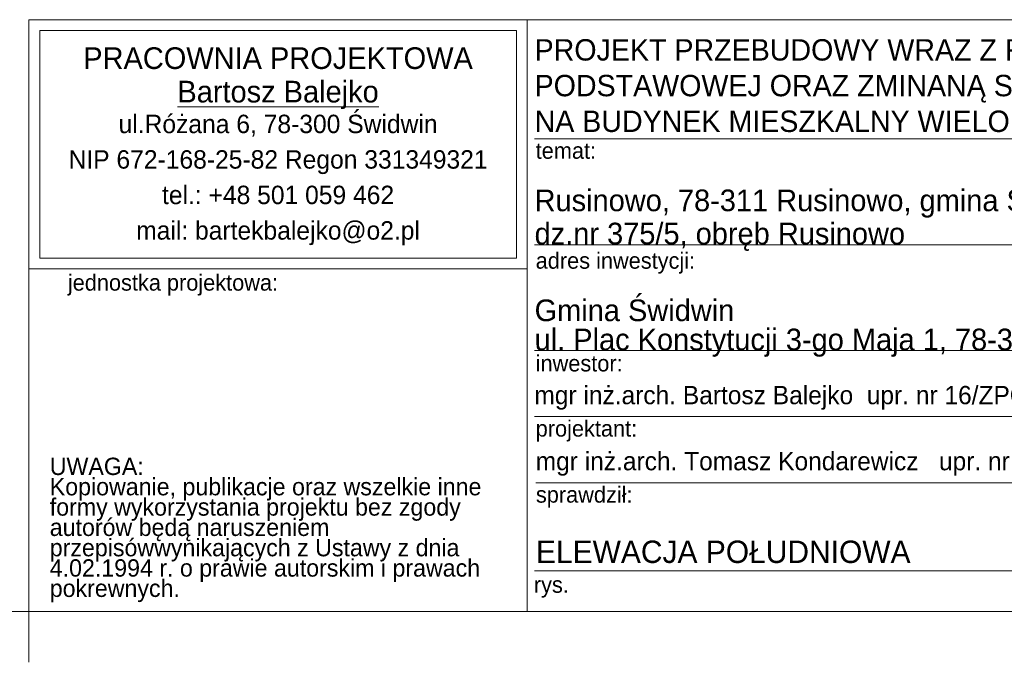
# Model space of a CAD drawing. Extents: x -366324 to -207045, y 68808 to 138616.
# Tile 15 of 170: x -343164 to -333496, y 68808 to 75120. Entities that reach past the tile are written whole.
import ezdxf

# ---------------------------------------------------------------- set-up
doc = ezdxf.new("R2010")
doc.units = 0
doc.header["$MEASUREMENT"] = 0
for name, color, linetype, lineweight in [('ARCH TABELA_Nr_Pióra__1', 7, 'Continuous', 25), ('ARCH TABELA_Nr_Pióra__21', 7, 'Continuous', 9), ('ARCH TABELA_Nr_Pióra__7', 7, 'Continuous', 13)]:
    doc.layers.add(name, color=color, linetype=linetype, lineweight=lineweight)
doc.styles.add('GENERATED_STYLE_10', font='txt')
doc.styles.add('GENERATED_STYLE_3', font='txt')
doc.styles.add('GENERATED_STYLE_8', font='txt')
doc.styles.add('GENERATED_STYLE_9', font='txt')

msp = doc.modelspace()

# ---------------------------------------------------------------- linework, layer by layer
at = {"layer": 'ARCH TABELA_Nr_Pióra__21', "linetype": 'Continuous'}
for p, q in [((-343074.3, 75119.6), (-338180.7, 75119.6)), ((-343074.3, 75119.6), (-325574.3, 75119.6)), ((-343074.3, 69308.4), (-343074.3, 75119.6)), ((-338180.7, 75119.6), (-338180.7, 69308.4)), ((-338180.7, 72672.8), (-338180.7, 75119.6)), ((-342967.9, 75013.2), (-338287.1, 75013.2)), ((-342967.9, 72779.1), (-342967.9, 75013.2)), ((-338287.1, 72779.1), (-338287.1, 75013.2)), ((-338180.7, 69308.4), (-338180.7, 74719.6)), ((-338108.5, 73949.6), (-330408.6, 73949.6)), ((-338108.5, 72909.6), (-330408.6, 72909.6)), ((-342967.9, 72779.1), (-338287.1, 72779.1)), ((-343074.3, 72672.8), (-338180.7, 72672.8)), ((-338108.5, 71869.6), (-330408.6, 71869.6)), ((-338108.5, 71221), (-330408.6, 71221)), ((-338097.8, 70572.4), (-330408.6, 70572.4)), ((-338108.5, 69708.4), (-330408.6, 69708.4)), ((-325574.3, 69308.4), (-366324.3, 69308.4)), ((-343074.3, 68808.4), (-343074.3, 69308.4)), ((-343074.3, 69308.4), (-338180.7, 69308.4)), ((-325574.3, 69308.4), (-338180.7, 69308.4))]:
    msp.add_line(p, q, dxfattribs=at)

# ---------------------------------------------------------------- texts
at = {"layer": 'ARCH TABELA_Nr_Pióra__1', "linetype": 'Continuous', "insert": (-338108.5, 74013.8), "char_height": 210, "attachment_point": 7, "line_spacing_factor": 1.001884, "style": 'GENERATED_STYLE_3'}
msp.add_mtext('{\\pt22543.3;PROJEKT PRZEBUDOWY WRAZ Z ROZBUDOWĄ BUDYNKU SZKOŁY \\P\\pt22543.3;PODSTAWOWEJ ORAZ ZMINANĄ SPOSOBU UŻYTKOWANIA \\P\\pt22543.3;NA BUDYNEK MIESZKALNY WIELORODZINNY}', dxfattribs=at)
at = {"layer": 'ARCH TABELA_Nr_Pióra__1', "linetype": 'Continuous', "insert": (-338094.7, 70003.8), "char_height": 220, "attachment_point": 1, "style": 'GENERATED_STYLE_10'}
msp.add_mtext('{ELEWACJA POŁUDNIOWA}', dxfattribs=at)
at = {"layer": 'ARCH TABELA_Nr_Pióra__21', "linetype": 'Continuous', "insert": (-338108.5, 71808.3), "char_height": 212.766, "attachment_point": 7, "line_spacing_factor": 0.807442, "style": 'GENERATED_STYLE_8'}
msp.add_mtext('{Gmina Świdwin\\Pul. Plac Konstytucji 3-go Maja 1, 78-300 Świdwin}', dxfattribs=at)
at = {"layer": 'ARCH TABELA_Nr_Pióra__7', "linetype": 'Continuous', "char_height": 212.766}
for s, insert, attachment_point, line_spacing_factor, style in [('{PRACOWNIA PROJEKTOWA\\P\\LBartosz Balejko}', (-340627.5, 74848.3), 2, 0.926719, 'GENERATED_STYLE_9'), ('{Rusinowo, 78-311 Rusinowo, gmina Świdwin \\Pdz.nr 375/5, obręb Rusinowo}', (-338108.5, 72848.3), 7, 0.918867, 'GENERATED_STYLE_8')]:
    msp.add_mtext(s, dxfattribs=dict(at, insert=insert, attachment_point=attachment_point, line_spacing_factor=line_spacing_factor, style=style))
at = {"layer": 'ARCH TABELA_Nr_Pióra__7', "linetype": 'Continuous', "style": 'GENERATED_STYLE_8'}
for s, insert, char_height, width, attachment_point, line_spacing_factor in [('{ul.Różana 6, 78-300 Świdwin\\PNIP 672-168-25-82 Regon 331349321\\Ptel.: +48 501 059 462\\Pmail: bartekbalejko@o2.pl}', (-340627.5, 74186.3), 180.852, 4680.851, 2, 1.156383), ('{UWAGA:\\PKopiowanie, publikacje oraz wszelkie inne formy wykorzystania projektu bez zgody autorów będą naruszeniem przepisówwynikających z Ustawy z dnia 4.02.1994 r. o prawie autorskim i prawach pokrewnych.}', (-342869.2, 70818.1), 170.2128, 4483.408, 1, 0.703415)]:
    msp.add_mtext(s, dxfattribs=dict(at, insert=insert, char_height=char_height, width=width, attachment_point=attachment_point, line_spacing_factor=line_spacing_factor))
at = {"layer": 'ARCH TABELA_Nr_Pióra__7', "linetype": 'Continuous', "attachment_point": 1, "style": 'GENERATED_STYLE_8'}
for s, insert, char_height in [('{temat:}', (-338097.8, 73913.1), 159.58), ('{adres inwestycji:}', (-338097.8, 72833.4), 159.58), ('{jednostka projektowa:}', (-342691.4, 72618.1), 159.58), ('{inwestor:}', (-338097.8, 71824.5), 159.58), ('{mgr inż.arch. Bartosz Balejko  upr. nr 16/ZPOIA/OKK/2010}', (-338110.7, 71522.9), 180), ('{projektant:}', (-338097.8, 71184.5), 159.58), ('{mgr inż.arch. Tomasz Kondarewicz   upr. nr 6/ZPOIA/OKK/2009}', (-338097.8, 70874.3), 180), ('{sprawdził:}', (-338095.6, 70536), 159.58), ('{rys.}', (-338115.7, 69651.2), 159.58)]:
    msp.add_mtext(s, dxfattribs=dict(at, insert=insert, char_height=char_height))

doc.saveas('drawing.dxf')
